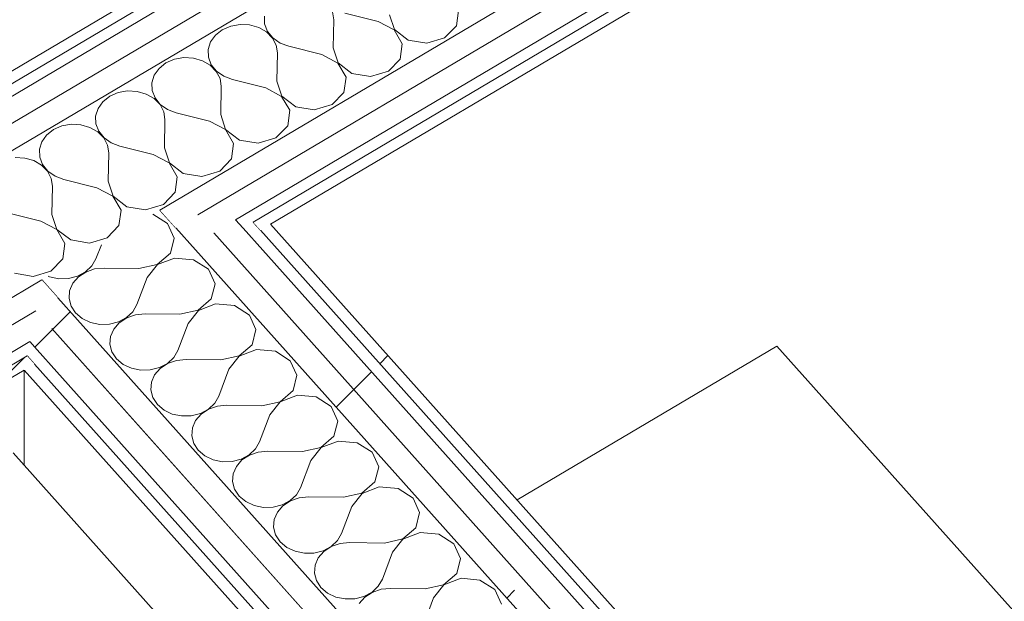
# Model space of a CAD drawing. Header units: millimetres. Extents: x -36631 to 27388, y -24993 to 6945.
# Tile 57 of 256: x -14821 to -14321, y -6486 to -6190. Entities that reach past the tile are written whole.
import ezdxf

# ---------------------------------------------------------------- set-up
doc = ezdxf.new("R2010")
doc.units = ezdxf.units.MM
doc.header["$MEASUREMENT"] = 0
doc.linetypes.add('Wipeout_Contour', pattern=[1000, 0, -1000])
for name, color, linetype in [('Nuevo_08_E_Envans secs', 7, 'Continuous'), ('Nuevo_09_EI_Mobiliari cuines', 7, 'Continuous'), ('Nuevo_09_EI_Mobiliari general', 7, 'Continuous')]:
    doc.layers.add(name, color=color, linetype=linetype)
for name, color, linetype, lineweight in [('Nuevo_08_E_Envans secs_Pluma_Nº__1', 7, 'Continuous', 5), ('Nuevo_08_E_Envans secs_Pluma_Nº__47', 7, 'Continuous', 20), ('Nuevo_09_EI_Mobiliari cuines_Pluma_Nº__24', 252, 'Continuous', 5), ('Nuevo_09_EI_Mobiliari general_Pluma_Nº__1', 7, 'Continuous', 5)]:
    doc.layers.add(name, color=color, linetype=linetype, lineweight=lineweight)
for name, color, linetype, lineweight, true_color in [('Nuevo_08_E_Envans secs_Pluma_Nº__102', 7, 'Continuous', 5, 0xcccccc), ('Nuevo_08_E_Envans secs_Pluma_Nº__171', 171, 'Continuous', 13, 0xaaaaff), ('Nuevo_08_E_Envans secs_Pluma_Nº__177', 7, 'Continuous', 15, 0xf7e046)]:
    doc.layers.add(name, color=color, linetype=linetype, lineweight=lineweight, true_color=true_color)
pattern_1 = [(45, (0, 0), (-183.8478, 183.8478), [195, -65]), (45, (7e-14, 183.85), (-183.8478, 183.8478), [195, -65])]

# ---------------------------------------------------------------- blocks, each defined once
blk = doc.blocks.new('Elem Sección_216_1')
at = {"layer": 'Nuevo_09_EI_Mobiliari cuines_Pluma_Nº__24', "color": 252, "linetype": 'Continuous', "lineweight": 5}
blk.add_line((-14824.85, -6410.53), (-14388.56, -6898.73), dxfattribs=at)
blk = doc.blocks.new('*X247')
at = {"layer": 'Nuevo_08_E_Envans secs_Pluma_Nº__102', "color": 254, "linetype": 'Continuous', "lineweight": 5, "true_color": 0xcccccc}
for p, q in [((-14746.26, -6293.87), (-14753.7, -6289.11)), ((-14742.92, -6301.25), (-14746.26, -6293.87)), ((-14779.94, -6304.65), (-14782.67, -6311.87)), ((-14744.86, -6308.96), (-14742.92, -6301.25)), ((-14751.48, -6314.69), (-14744.86, -6308.96)), ((-14784.73, -6315.47), (-14782.67, -6311.87)), ((-14760.82, -6316.73), (-14751.48, -6314.69)), ((-14751.4, -6314.78), (-14756.66, -6321.39)), ((-14742.66, -6311.42), (-14751.4, -6314.78)), ((-14733.06, -6312.29), (-14742.66, -6311.42)), ((-14725.45, -6317.15), (-14733.06, -6312.29)), ((-14792.01, -6320.65), (-14787.93, -6318.47)), ((-14787.84, -6318.56), (-14791.64, -6321.05)), ((-14787.93, -6318.47), (-14784.73, -6315.47)), ((-14783.35, -6317.01), (-14787.84, -6318.56)), ((-14778.5, -6316.52), (-14783.35, -6317.01)), ((-14760.82, -6316.73), (-14778.5, -6316.52)), ((-14722.12, -6324.53), (-14725.45, -6317.15)), ((-14806.94, -6320.64), (-14806.27, -6320.96)), ((-14806.27, -6320.96), (-14801.54, -6321.94)), ((-14801.54, -6321.94), (-14796.66, -6321.84)), ((-14796.66, -6321.84), (-14792.01, -6320.65)), ((-14794.47, -6324.29), (-14796.09, -6328.04)), ((-14791.64, -6321.05), (-14794.47, -6324.29)), ((-14756.66, -6321.39), (-14761.86, -6335.15)), ((-14724.05, -6332.24), (-14722.12, -6324.53)), ((-14796.09, -6328.04), (-14796.4, -6332)), ((-14796.4, -6332), (-14795.37, -6335.89)), ((-14763.92, -6338.75), (-14761.86, -6335.15)), ((-14730.68, -6337.97), (-14724.05, -6332.24)), ((-14721.86, -6334.7), (-14730.59, -6338.07)), ((-14712.25, -6335.58), (-14721.86, -6334.7)), ((-14795.37, -6335.89), (-14793.07, -6339.39)), ((-14793.07, -6339.39), (-14789.68, -6342.25)), ((-14767.12, -6341.75), (-14763.92, -6338.75)), ((-14757.7, -6339.81), (-14762.54, -6340.3)), ((-14740.01, -6340.01), (-14757.7, -6339.81)), ((-14740.01, -6340.01), (-14730.68, -6337.97)), ((-14730.59, -6338.07), (-14735.85, -6344.67)), ((-14704.64, -6340.43), (-14712.25, -6335.58)), ((-14789.68, -6342.25), (-14785.46, -6344.24)), ((-14785.46, -6344.24), (-14780.73, -6345.23)), ((-14780.73, -6345.23), (-14775.86, -6345.12)), ((-14775.86, -6345.12), (-14771.2, -6343.93)), ((-14770.84, -6344.34), (-14773.66, -6347.58)), ((-14771.2, -6343.93), (-14767.12, -6341.75)), ((-14767.03, -6341.85), (-14770.84, -6344.34)), ((-14762.54, -6340.3), (-14767.03, -6341.85)), ((-14735.85, -6344.67), (-14741.05, -6358.43)), ((-14701.31, -6347.82), (-14704.64, -6340.43)), ((-14773.66, -6347.58), (-14775.29, -6351.32)), ((-14703.24, -6355.53), (-14701.31, -6347.82)), ((-14775.29, -6351.32), (-14775.59, -6355.29)), ((-14775.59, -6355.29), (-14774.56, -6359.17)), ((-14774.56, -6359.17), (-14772.26, -6362.67)), ((-14743.12, -6362.03), (-14741.05, -6358.43)), ((-14709.87, -6361.26), (-14703.24, -6355.53)), ((-14701.05, -6357.98), (-14709.79, -6361.35)), ((-14691.44, -6358.86), (-14701.05, -6357.98)), ((-14683.84, -6363.71), (-14691.44, -6358.86)), ((-14772.26, -6362.67), (-14768.87, -6365.53)), ((-14750.39, -6367.21), (-14746.31, -6365.03)), ((-14746.23, -6365.13), (-14750.03, -6367.62)), ((-14746.31, -6365.03), (-14743.12, -6362.03)), ((-14741.73, -6363.58), (-14746.23, -6365.13)), ((-14736.89, -6363.09), (-14741.73, -6363.58)), ((-14719.21, -6363.3), (-14736.89, -6363.09)), ((-14719.21, -6363.3), (-14709.87, -6361.26)), ((-14709.79, -6361.35), (-14715.04, -6367.95)), ((-14680.5, -6371.1), (-14683.84, -6363.71)), ((-14768.87, -6365.53), (-14764.66, -6367.53)), ((-14764.66, -6367.53), (-14759.93, -6368.51)), ((-14759.93, -6368.51), (-14755.05, -6368.4)), ((-14755.05, -6368.4), (-14750.39, -6367.21)), ((-14750.03, -6367.62), (-14752.85, -6370.86)), ((-14715.04, -6367.95), (-14720.25, -6381.71)), ((-14754.48, -6374.61), (-14754.79, -6378.57)), ((-14752.85, -6370.86), (-14754.48, -6374.61)), ((-14682.44, -6378.81), (-14680.5, -6371.1)), ((-14754.79, -6378.57), (-14753.75, -6382.45)), ((-14689.06, -6384.54), (-14682.44, -6378.81)), ((-14753.75, -6382.45), (-14751.45, -6385.95)), ((-14722.31, -6385.31), (-14720.25, -6381.71)), ((-14698.4, -6386.58), (-14689.06, -6384.54)), ((-14688.98, -6384.63), (-14694.24, -6391.24)), ((-14680.24, -6381.27), (-14688.98, -6384.63)), ((-14670.64, -6382.14), (-14680.24, -6381.27)), ((-14663.03, -6387), (-14670.64, -6382.14)), ((-14751.45, -6385.95), (-14748.07, -6388.81)), ((-14748.07, -6388.81), (-14743.85, -6390.81)), ((-14729.59, -6390.5), (-14725.5, -6388.32)), ((-14725.42, -6388.41), (-14729.22, -6390.9)), ((-14725.5, -6388.32), (-14722.31, -6385.31)), ((-14720.93, -6386.86), (-14725.42, -6388.41)), ((-14716.08, -6386.37), (-14720.93, -6386.86)), ((-14698.4, -6386.58), (-14716.08, -6386.37)), ((-14659.7, -6394.38), (-14663.03, -6387)), ((-14743.85, -6390.81), (-14739.12, -6391.79)), ((-14739.12, -6391.79), (-14734.24, -6391.68)), ((-14734.24, -6391.68), (-14729.59, -6390.5)), ((-14732.05, -6394.14), (-14733.67, -6397.89)), ((-14729.22, -6390.9), (-14732.05, -6394.14)), ((-14694.24, -6391.24), (-14699.44, -6405)), ((-14661.63, -6402.09), (-14659.7, -6394.38)), ((-14733.67, -6397.89), (-14733.98, -6401.85)), ((-14733.98, -6401.85), (-14732.95, -6405.73)), ((-14701.5, -6408.6), (-14699.44, -6405)), ((-14668.26, -6407.82), (-14661.63, -6402.09)), ((-14659.43, -6404.55), (-14668.17, -6407.92)), ((-14649.83, -6405.42), (-14659.43, -6404.55)), ((-14732.95, -6405.73), (-14730.65, -6409.24)), ((-14730.65, -6409.24), (-14727.26, -6412.1)), ((-14704.7, -6411.6), (-14701.5, -6408.6)), ((-14700.12, -6410.15), (-14704.61, -6411.69)), ((-14695.28, -6409.65), (-14700.12, -6410.15)), ((-14677.59, -6409.86), (-14695.28, -6409.65)), ((-14677.59, -6409.86), (-14668.26, -6407.82)), ((-14668.17, -6407.92), (-14673.43, -6414.52)), ((-14642.22, -6410.28), (-14649.83, -6405.42)), ((-14638.89, -6417.66), (-14642.22, -6410.28)), ((-14727.26, -6412.1), (-14723.04, -6414.09)), ((-14723.04, -6414.09), (-14718.31, -6415.07)), ((-14718.31, -6415.07), (-14713.44, -6414.97)), ((-14713.44, -6414.97), (-14708.78, -6413.78)), ((-14708.42, -6414.18), (-14711.24, -6417.43)), ((-14708.78, -6413.78), (-14704.7, -6411.6)), ((-14704.61, -6411.69), (-14708.42, -6414.18)), ((-14673.43, -6414.52), (-14678.63, -6428.28)), ((-14711.24, -6417.43), (-14712.87, -6421.17)), ((-14640.82, -6425.37), (-14638.89, -6417.66)), ((-14712.87, -6421.17), (-14713.17, -6425.13)), ((-14713.17, -6425.13), (-14712.14, -6429.02)), ((-14712.14, -6429.02), (-14709.84, -6432.52)), ((-14680.7, -6431.88), (-14678.63, -6428.28)), ((-14647.45, -6431.1), (-14640.82, -6425.37)), ((-14638.63, -6427.83), (-14647.37, -6431.2)), ((-14629.02, -6428.71), (-14638.63, -6427.83)), ((-14621.42, -6433.56), (-14629.02, -6428.71)), ((-14709.84, -6432.52), (-14706.45, -6435.38)), ((-14687.97, -6437.06), (-14683.89, -6434.88)), ((-14683.81, -6434.98), (-14687.61, -6437.47)), ((-14683.89, -6434.88), (-14680.7, -6431.88)), ((-14679.31, -6433.43), (-14683.81, -6434.98)), ((-14674.47, -6432.94), (-14679.31, -6433.43)), ((-14656.79, -6433.15), (-14674.47, -6432.94)), ((-14656.79, -6433.15), (-14647.45, -6431.1)), ((-14647.37, -6431.2), (-14652.62, -6437.8)), ((-14618.08, -6440.95), (-14621.42, -6433.56)), ((-14706.45, -6435.38), (-14702.24, -6437.38)), ((-14702.24, -6437.38), (-14697.51, -6438.36)), ((-14697.51, -6438.36), (-14692.63, -6438.25)), ((-14692.63, -6438.25), (-14687.97, -6437.06)), ((-14687.61, -6437.47), (-14690.43, -6440.71)), ((-14652.62, -6437.8), (-14657.83, -6451.56)), ((-14692.06, -6444.45), (-14692.37, -6448.42)), ((-14690.43, -6440.71), (-14692.06, -6444.45)), ((-14620.02, -6448.66), (-14618.08, -6440.95)), ((-14692.37, -6448.42), (-14691.33, -6452.3)), ((-14626.64, -6454.39), (-14620.02, -6448.66)), ((-14691.33, -6452.3), (-14689.03, -6455.8)), ((-14663.08, -6458.17), (-14659.89, -6455.16)), ((-14659.89, -6455.16), (-14657.83, -6451.56)), ((-14635.98, -6456.43), (-14626.64, -6454.39)), ((-14626.56, -6454.48), (-14631.82, -6461.08)), ((-14617.82, -6451.11), (-14626.56, -6454.48)), ((-14608.22, -6451.99), (-14617.82, -6451.11)), ((-14600.61, -6456.84), (-14608.22, -6451.99)), ((-14689.03, -6455.8), (-14685.65, -6458.66)), ((-14685.65, -6458.66), (-14681.43, -6460.66)), ((-14671.82, -6461.53), (-14667.17, -6460.34)), ((-14667.17, -6460.34), (-14663.08, -6458.17)), ((-14663, -6458.26), (-14666.8, -6460.75)), ((-14658.51, -6456.71), (-14663, -6458.26)), ((-14653.66, -6456.22), (-14658.51, -6456.71)), ((-14635.98, -6456.43), (-14653.66, -6456.22)), ((-14597.28, -6464.23), (-14600.61, -6456.84)), ((-14681.43, -6460.66), (-14676.7, -6461.64)), ((-14676.7, -6461.64), (-14671.82, -6461.53)), ((-14669.63, -6463.99), (-14671.25, -6467.74)), ((-14666.8, -6460.75), (-14669.63, -6463.99)), ((-14631.82, -6461.08), (-14637.02, -6474.85)), ((-14599.21, -6471.94), (-14597.28, -6464.23)), ((-14671.25, -6467.74), (-14671.56, -6471.7)), ((-14671.56, -6471.7), (-14670.53, -6475.58)), ((-14639.08, -6478.45), (-14637.02, -6474.85)), ((-14605.84, -6477.67), (-14599.21, -6471.94)), ((-14597.01, -6474.4), (-14605.75, -6477.76)), ((-14587.41, -6475.27), (-14597.01, -6474.4)), ((-14579.8, -6480.13), (-14587.41, -6475.27)), ((-14670.53, -6475.58), (-14668.23, -6479.09)), ((-14668.23, -6479.09), (-14664.84, -6481.94)), ((-14642.28, -6481.45), (-14639.08, -6478.45)), ((-14637.7, -6479.99), (-14642.19, -6481.54)), ((-14632.86, -6479.5), (-14637.7, -6479.99)), ((-14615.17, -6479.71), (-14632.86, -6479.5)), ((-14615.17, -6479.71), (-14605.84, -6477.67)), ((-14605.75, -6477.76), (-14611.01, -6484.37)), ((-14576.47, -6487.51), (-14579.8, -6480.13)), ((-14664.84, -6481.94), (-14660.62, -6483.94)), ((-14660.62, -6483.94), (-14655.89, -6484.92)), ((-14655.89, -6484.92), (-14651.02, -6484.82)), ((-14651.02, -6484.82), (-14646.36, -6483.63)), ((-14646, -6484.03), (-14648.82, -6487.27)), ((-14646.36, -6483.63), (-14642.28, -6481.45)), ((-14642.19, -6481.54), (-14646, -6484.03)), ((-14611.01, -6484.37), (-14616.21, -6498.13))]:
    blk.add_line(p, q, dxfattribs=at)
blk = doc.blocks.new('Elem Sección_217_1')
at = {"layer": 'Nuevo_08_E_Envans secs', "lineweight": 0}
blk.add_blockref('*X247', (0, 0), dxfattribs=at)
at = {"color": 254, "linetype": 'Wipeout_Contour', "lineweight": 0, "ltscale": 63275.094471}
blk.add_wipeout([(-14814, -6365.41), (-14819.15, -6368.46), (-13140.15, -8247.26), (-13135, -8244.21)], dxfattribs=at).dxf.layer = 'Nuevo_08_E_Envans secs'
at = {"layer": 'Nuevo_08_E_Envans secs_Pluma_Nº__171', "linetype": 'Continuous', "lineweight": 13, "true_color": 0xaaaaff}
h = blk.add_hatch(dxfattribs=at)
h.set_pattern_fill('Panellat_HPL_0001', color=161, style=0, pattern_type=2)
h.set_pattern_definition(pattern_1)
h.paths.add_polyline_path([(-14814, -6365.41), (-14819.15, -6368.46), (-13140.15, -8247.26), (-13135, -8244.21)])
at = {"layer": 'Nuevo_08_E_Envans secs_Pluma_Nº__47', "color": 7, "linetype": 'Continuous', "lineweight": 20}
blk.add_line((-14819.15, -6368.46), (-14819.15, -6416.91), dxfattribs=at)
at = {"color": 254, "linetype": 'Wipeout_Contour', "lineweight": 0, "ltscale": 62781.755918}
blk.add_wipeout([(-14711.64, -6291.97), (-14722.79, -6298.58), (-13024.45, -8199.04), (-13013.29, -8192.43)], dxfattribs=at).dxf.layer = 'Nuevo_08_E_Envans secs'
at = {"layer": 'Nuevo_08_E_Envans secs_Pluma_Nº__177', "linetype": 'Continuous', "lineweight": 15, "true_color": 0xf7e046}
h = blk.add_hatch(dxfattribs=at)
h.set_pattern_fill('Panellat_HPL_0001', color=53, style=0, pattern_type=2)
h.set_pattern_definition(pattern_1)
h.paths.add_polyline_path([(-14711.64, -6291.97), (-14722.79, -6298.58), (-13024.45, -8199.04), (-13013.29, -8192.43)])
at = {"color": 254, "linetype": 'Wipeout_Contour', "lineweight": 0, "ltscale": 78854.051443}
blk.add_wipeout([(-14730.91, -6289.5), (-14742.06, -6296.11), (-13035.6, -8205.64), (-13024.45, -8199.04), (-14722.79, -6298.58)], dxfattribs=at).dxf.layer = 'Nuevo_08_E_Envans secs'
at = {"layer": 'Nuevo_08_E_Envans secs_Pluma_Nº__177', "linetype": 'Continuous', "lineweight": 15, "true_color": 0xf7e046}
h = blk.add_hatch(dxfattribs=at)
h.set_pattern_fill('Panellat_HPL_0001', color=53, style=0, pattern_type=2)
h.set_pattern_definition(pattern_1)
h.paths.add_polyline_path([(-14730.91, -6289.5), (-14742.06, -6296.11), (-13035.6, -8205.64), (-13024.45, -8199.04), (-14722.79, -6298.58)])
at = {"color": 254, "linetype": 'Wipeout_Contour', "lineweight": 0, "ltscale": 79278.660773}
blk.add_wipeout([(-14802.14, -6331.69), (-14813.3, -6338.29), (-14805.18, -6347.37), (-13106.84, -8247.83), (-13095.68, -8241.22)], dxfattribs=at).dxf.layer = 'Nuevo_08_E_Envans secs'
at = {"layer": 'Nuevo_08_E_Envans secs_Pluma_Nº__177', "linetype": 'Continuous', "lineweight": 15, "true_color": 0xf7e046}
h = blk.add_hatch(dxfattribs=at)
h.set_pattern_fill('Panellat_HPL_0001', color=53, style=0, pattern_type=2)
h.set_pattern_definition(pattern_1)
h.paths.add_polyline_path([(-14802.14, -6331.69), (-14813.3, -6338.29), (-14805.18, -6347.37), (-13106.84, -8247.83), (-13095.68, -8241.22)])
at = {"color": 254, "linetype": 'Wipeout_Contour', "lineweight": 0, "ltscale": 63214.716288}
blk.add_wipeout([(-14816.34, -6353.98), (-13117.99, -8254.43), (-13106.84, -8247.83), (-14805.18, -6347.37)], dxfattribs=at).dxf.layer = 'Nuevo_08_E_Envans secs'
at = {"layer": 'Nuevo_08_E_Envans secs_Pluma_Nº__177', "linetype": 'Continuous', "lineweight": 15, "true_color": 0xf7e046}
h = blk.add_hatch(dxfattribs=at)
h.set_pattern_fill('Panellat_HPL_0001', color=53, style=0, pattern_type=2)
h.set_pattern_definition(pattern_1)
h.paths.add_polyline_path([(-14816.34, -6353.98), (-13117.99, -8254.43), (-13106.84, -8247.83), (-14805.18, -6347.37)])
at = {"color": 254, "linetype": 'Wipeout_Contour', "lineweight": 0, "ltscale": 62718.966181}
blk.add_wipeout([(-14699, -6297.31), (-13020, -8176.11), (-13014.85, -8173.06), (-14693.85, -6294.26)], dxfattribs=at).dxf.layer = 'Nuevo_08_E_Envans secs'
at = {"layer": 'Nuevo_08_E_Envans secs_Pluma_Nº__171', "linetype": 'Continuous', "lineweight": 13, "true_color": 0xaaaaff}
h = blk.add_hatch(dxfattribs=at)
h.set_pattern_fill('Panellat_HPL_0001', color=161, style=0, pattern_type=2)
h.set_pattern_definition(pattern_1)
h.paths.add_polyline_path([(-14699, -6297.31), (-13020, -8176.11), (-13014.85, -8173.06), (-14693.85, -6294.26)])
at = {"layer": 'Nuevo_08_E_Envans secs_Pluma_Nº__1', "color": 7, "linetype": 'Continuous', "lineweight": 5}
for p, q in [((-14693.85, -6294.26), (-13018.6, -8168.87)), ((-14722.79, -6298.58), (-13024.45, -8199.04)), ((-14805.18, -6347.37), (-13106.84, -8247.83)), ((-14819.15, -6368.46), (-13143.9, -8243.07))]:
    blk.add_line(p, q, dxfattribs=at)
at = {"layer": 'Nuevo_08_E_Envans secs_Pluma_Nº__1', "color": 7, "linetype": 'Continuous', "lineweight": 5, "flags": 128}
for points in [[(-14750.18, -6287.03), (-14742.06, -6296.11), (-13035.6, -8205.64)], [(-14711.64, -6291.97), (-14707.89, -6296.17), (-13021.4, -8183.35)], [(-14702.74, -6293.12), (-14699, -6297.31), (-13020, -8176.11)], [(-14810.25, -6322.61), (-14802.14, -6331.69), (-13095.68, -8241.22)], [(-14816.34, -6353.98), (-14812.59, -6358.17), (-13126.11, -8245.35)], [(-14817.74, -6361.22), (-14814, -6365.41), (-13135, -8244.21)]]:
    blk.add_lwpolyline(points, dxfattribs=at)
blk = doc.blocks.new('*X438')
at = {"layer": 'Nuevo_08_E_Envans secs_Pluma_Nº__102', "color": 254, "linetype": 'Continuous', "lineweight": 5, "true_color": 0xcccccc}
for p, q in [((-14697.03, -6188.35), (-14696.9, -6192.33)), ((-14661.76, -6190.16), (-14662.37, -6186.22)), ((-14639.14, -6191.01), (-14656.04, -6186.77)), ((-14633.42, -6187.62), (-14630.91, -6195.22)), ((-14599.36, -6193.28), (-14598.29, -6185.46)), ((-14714.16, -6193.38), (-14718.46, -6195.25)), ((-14709.39, -6192.54), (-14714.16, -6193.38)), ((-14704.52, -6192.79), (-14709.39, -6192.54)), ((-14699.92, -6194.11), (-14704.52, -6192.79)), ((-14695.93, -6196.41), (-14699.92, -6194.11)), ((-14696.9, -6192.33), (-14695.44, -6196.12)), ((-14662.02, -6204.56), (-14661.76, -6190.16)), ((-14631.03, -6195.28), (-14639.14, -6191.01)), ((-14605.33, -6199.47), (-14599.36, -6193.28)), ((-14721.97, -6198.01), (-14724.43, -6201.45)), ((-14718.46, -6195.25), (-14721.97, -6198.01)), ((-14692.88, -6199.51), (-14695.93, -6196.41)), ((-14695.44, -6196.12), (-14692.76, -6199.44)), ((-14690.97, -6203.16), (-14692.88, -6199.51)), ((-14692.76, -6199.44), (-14689.07, -6202.04)), ((-14626.89, -6202.4), (-14631.03, -6195.28)), ((-14630.91, -6195.22), (-14623.87, -6200.61)), ((-14614.4, -6202.18), (-14605.33, -6199.47)), ((-14724.43, -6201.45), (-14725.63, -6205.3)), ((-14690.37, -6207.1), (-14690.97, -6203.16)), ((-14689.07, -6202.04), (-14684.65, -6203.72)), ((-14667.75, -6207.95), (-14684.65, -6203.72)), ((-14662.02, -6204.56), (-14659.52, -6212.16)), ((-14627.97, -6210.22), (-14626.89, -6202.4)), ((-14623.87, -6200.61), (-14614.4, -6202.18)), ((-14737.99, -6209.48), (-14742.76, -6210.32)), ((-14733.12, -6209.73), (-14737.99, -6209.48)), ((-14728.52, -6211.05), (-14733.12, -6209.73)), ((-14725.63, -6205.3), (-14725.5, -6209.27)), ((-14725.5, -6209.27), (-14724.04, -6213.06)), ((-14690.63, -6221.5), (-14690.37, -6207.1)), ((-14659.63, -6212.23), (-14667.75, -6207.95)), ((-14750.58, -6214.95), (-14753.03, -6218.39)), ((-14747.07, -6212.2), (-14750.58, -6214.95)), ((-14742.76, -6210.32), (-14747.07, -6212.2)), ((-14724.54, -6213.35), (-14728.52, -6211.05)), ((-14721.48, -6216.45), (-14724.54, -6213.35)), ((-14724.04, -6213.06), (-14721.37, -6216.38)), ((-14655.5, -6219.34), (-14659.63, -6212.23)), ((-14659.52, -6212.16), (-14652.48, -6217.55)), ((-14633.94, -6216.41), (-14627.97, -6210.22)), ((-14753.03, -6218.39), (-14754.24, -6222.24)), ((-14719.58, -6220.1), (-14721.48, -6216.45)), ((-14721.37, -6216.38), (-14717.68, -6218.98)), ((-14717.68, -6218.98), (-14713.26, -6220.66)), ((-14656.58, -6227.16), (-14655.5, -6219.34)), ((-14652.48, -6217.55), (-14643.01, -6219.12)), ((-14643.01, -6219.12), (-14633.94, -6216.41)), ((-14754.24, -6222.24), (-14754.11, -6226.21)), ((-14718.98, -6224.05), (-14719.58, -6220.1)), ((-14719.24, -6238.44), (-14718.98, -6224.05)), ((-14696.35, -6224.89), (-14713.26, -6220.66)), ((-14688.24, -6229.17), (-14696.35, -6224.89)), ((-14690.63, -6221.5), (-14688.13, -6229.1)), ((-14775.67, -6229.14), (-14779.19, -6231.9)), ((-14771.37, -6227.27), (-14775.67, -6229.14)), ((-14766.6, -6226.42), (-14771.37, -6227.27)), ((-14761.73, -6226.67), (-14766.6, -6226.42)), ((-14757.13, -6228), (-14761.73, -6226.67)), ((-14753.15, -6230.29), (-14757.13, -6228)), ((-14754.11, -6226.21), (-14752.65, -6230)), ((-14752.65, -6230), (-14749.98, -6233.32)), ((-14684.11, -6236.28), (-14688.24, -6229.17)), ((-14688.13, -6229.1), (-14681.09, -6234.49)), ((-14662.54, -6233.35), (-14656.58, -6227.16)), ((-14779.19, -6231.9), (-14781.64, -6235.33)), ((-14750.09, -6233.39), (-14753.15, -6230.29)), ((-14748.19, -6237.05), (-14750.09, -6233.39)), ((-14749.98, -6233.32), (-14746.29, -6235.92)), ((-14681.09, -6234.49), (-14671.62, -6236.06)), ((-14671.62, -6236.06), (-14662.54, -6233.35)), ((-14781.64, -6235.33), (-14782.85, -6239.18)), ((-14782.85, -6239.18), (-14782.72, -6243.15)), ((-14747.59, -6240.99), (-14748.19, -6237.05)), ((-14746.29, -6235.92), (-14741.86, -6237.6)), ((-14724.96, -6241.83), (-14741.86, -6237.6)), ((-14719.24, -6238.44), (-14716.73, -6246.04)), ((-14685.18, -6244.1), (-14684.11, -6236.28)), ((-14799.98, -6244.21), (-14804.28, -6246.08)), ((-14795.21, -6243.36), (-14799.98, -6244.21)), ((-14790.34, -6243.61), (-14795.21, -6243.36)), ((-14785.74, -6244.94), (-14790.34, -6243.61)), ((-14781.76, -6247.23), (-14785.74, -6244.94)), ((-14782.72, -6243.15), (-14781.26, -6246.94)), ((-14747.85, -6255.38), (-14747.59, -6240.99)), ((-14716.85, -6246.11), (-14724.96, -6241.83)), ((-14691.15, -6250.29), (-14685.18, -6244.1)), ((-14807.79, -6248.84), (-14810.25, -6252.27)), ((-14804.28, -6246.08), (-14807.79, -6248.84)), ((-14778.7, -6250.33), (-14781.76, -6247.23)), ((-14781.26, -6246.94), (-14778.58, -6250.26)), ((-14712.71, -6253.22), (-14716.85, -6246.11)), ((-14716.73, -6246.04), (-14709.69, -6251.43)), ((-14810.25, -6252.27), (-14811.46, -6256.12)), ((-14776.8, -6253.99), (-14778.7, -6250.33)), ((-14778.58, -6250.26), (-14774.89, -6252.86)), ((-14776.19, -6257.93), (-14776.8, -6253.99)), ((-14774.89, -6252.86), (-14770.47, -6254.54)), ((-14753.57, -6258.77), (-14770.47, -6254.54)), ((-14713.79, -6261.04), (-14712.71, -6253.22)), ((-14709.69, -6251.43), (-14700.22, -6253.01)), ((-14700.22, -6253.01), (-14691.15, -6250.29)), ((-14811.46, -6256.12), (-14811.32, -6260.09)), ((-14776.45, -6272.32), (-14776.19, -6257.93)), ((-14745.46, -6263.05), (-14753.57, -6258.77)), ((-14747.85, -6255.38), (-14745.34, -6262.98)), ((-14818.95, -6260.56), (-14823.82, -6260.31)), ((-14814.34, -6261.88), (-14818.95, -6260.56)), ((-14810.36, -6264.18), (-14814.34, -6261.88)), ((-14811.32, -6260.09), (-14809.87, -6263.88)), ((-14807.31, -6267.27), (-14810.36, -6264.18)), ((-14809.87, -6263.88), (-14807.19, -6267.2)), ((-14741.32, -6270.16), (-14745.46, -6263.05)), ((-14745.34, -6262.98), (-14738.3, -6268.37)), ((-14719.76, -6267.23), (-14713.79, -6261.04)), ((-14805.4, -6270.93), (-14807.31, -6267.27)), ((-14807.19, -6267.2), (-14803.5, -6269.8)), ((-14803.5, -6269.8), (-14799.08, -6271.48)), ((-14738.3, -6268.37), (-14728.83, -6269.95)), ((-14728.83, -6269.95), (-14719.76, -6267.23)), ((-14804.8, -6274.87), (-14805.4, -6270.93)), ((-14805.06, -6289.27), (-14804.8, -6274.87)), ((-14782.17, -6275.71), (-14799.08, -6271.48)), ((-14776.45, -6272.32), (-14773.95, -6279.92)), ((-14742.4, -6277.98), (-14741.32, -6270.16)), ((-14774.06, -6279.99), (-14782.17, -6275.71)), ((-14769.93, -6287.1), (-14774.06, -6279.99)), ((-14773.95, -6279.92), (-14766.91, -6285.31)), ((-14748.36, -6284.17), (-14742.4, -6277.98)), ((-14757.44, -6286.89), (-14748.36, -6284.17)), ((-14810.78, -6292.65), (-14827.69, -6288.42)), ((-14805.06, -6289.27), (-14802.56, -6296.86)), ((-14771.01, -6294.92), (-14769.93, -6287.1)), ((-14766.91, -6285.31), (-14757.44, -6286.89)), ((-14802.67, -6296.93), (-14810.78, -6292.65)), ((-14776.97, -6301.12), (-14771.01, -6294.92)), ((-14798.54, -6304.04), (-14802.67, -6296.93)), ((-14802.56, -6296.86), (-14795.52, -6302.26)), ((-14799.61, -6311.86), (-14798.54, -6304.04)), ((-14795.52, -6302.26), (-14786.05, -6303.83)), ((-14786.05, -6303.83), (-14776.97, -6301.12)), ((-14805.58, -6318.06), (-14799.61, -6311.86)), ((-14824.12, -6319.2), (-14814.65, -6320.77)), ((-14814.65, -6320.77), (-14805.58, -6318.06))]:
    blk.add_line(p, q, dxfattribs=at)
blk = doc.blocks.new('Elem Sección_335_1')
at = {"layer": 'Nuevo_08_E_Envans secs', "lineweight": 0}
blk.add_blockref('*X438', (0, 0), dxfattribs=at)
at = {"color": 254, "linetype": 'Wipeout_Contour', "lineweight": 0, "ltscale": 62373.514467}
blk.add_wipeout([(-14010.54, -5883.19), (-14702.74, -6293.12), (-14699, -6297.31), (-14006.8, -5887.39)], dxfattribs=at).dxf.layer = 'Nuevo_08_E_Envans secs'
at = {"color": 254, "linetype": 'Wipeout_Contour', "lineweight": 0, "ltscale": 66080.774174}
blk.add_wipeout([(-14817.74, -6361.22), (-15503.99, -6767.62), (-15500.25, -6771.81), (-14814, -6365.41)], dxfattribs=at).dxf.layer = 'Nuevo_08_E_Envans secs'
at = {"layer": 'Nuevo_08_E_Envans secs_Pluma_Nº__171', "linetype": 'Continuous', "lineweight": 13, "true_color": 0xaaaaff}
h = blk.add_hatch(dxfattribs=at)
h.set_pattern_fill('Panellat_HPL_0001', color=161, style=0, pattern_type=2)
h.set_pattern_definition(pattern_1)
h.paths.add_polyline_path([(-14010.54, -5883.19), (-14702.74, -6293.12), (-14699, -6297.31), (-14006.8, -5887.39)])
h = blk.add_hatch(dxfattribs=at)
h.set_pattern_fill('Panellat_HPL_0001', color=161, style=0, pattern_type=2)
h.set_pattern_definition(pattern_1)
h.paths.add_polyline_path([(-14817.74, -6361.22), (-15503.99, -6767.62), (-15500.25, -6771.81), (-14814, -6365.41)])
at = {"color": 254, "linetype": 'Wipeout_Contour', "lineweight": 0, "ltscale": 78488.465221}
blk.add_wipeout([(-14750.18, -6287.03), (-14742.06, -6296.11), (-14730.91, -6289.5), (-14022.4, -5869.92), (-14030.52, -5860.84)], dxfattribs=at).dxf.layer = 'Nuevo_08_E_Envans secs'
at = {"color": 254, "linetype": 'Wipeout_Contour', "lineweight": 0, "ltscale": 66061.519668}
blk.add_wipeout([(-14813.3, -6338.29), (-15515.85, -6754.35), (-15507.74, -6763.43), (-14805.18, -6347.37)], dxfattribs=at).dxf.layer = 'Nuevo_08_E_Envans secs'
at = {"layer": 'Nuevo_08_E_Envans secs_Pluma_Nº__177', "linetype": 'Continuous', "lineweight": 15, "true_color": 0xf7e046}
h = blk.add_hatch(dxfattribs=at)
h.set_pattern_fill('Panellat_HPL_0001', color=53, style=0, pattern_type=2)
h.set_pattern_definition(pattern_1)
h.paths.add_polyline_path([(-14750.18, -6287.03), (-14742.06, -6296.11), (-14730.91, -6289.5), (-14022.4, -5869.92), (-14030.52, -5860.84)])
h = blk.add_hatch(dxfattribs=at)
h.set_pattern_fill('Panellat_HPL_0001', color=53, style=0, pattern_type=2)
h.set_pattern_definition(pattern_1)
h.paths.add_polyline_path([(-14813.3, -6338.29), (-15515.85, -6754.35), (-15507.74, -6763.43), (-14805.18, -6347.37)])
at = {"color": 254, "linetype": 'Wipeout_Contour', "lineweight": 0, "ltscale": 82163.826398}
blk.add_wipeout([(-15523.97, -6745.27), (-15515.85, -6754.35), (-14813.3, -6338.29), (-14802.14, -6331.69), (-14810.25, -6322.61)], dxfattribs=at).dxf.layer = 'Nuevo_08_E_Envans secs'
at = {"layer": 'Nuevo_08_E_Envans secs_Pluma_Nº__177', "linetype": 'Continuous', "lineweight": 15, "true_color": 0xf7e046}
h = blk.add_hatch(dxfattribs=at)
h.set_pattern_fill('Panellat_HPL_0001', color=53, style=0, pattern_type=2)
h.set_pattern_definition(pattern_1)
h.paths.add_polyline_path([(-15523.97, -6745.27), (-15515.85, -6754.35), (-14813.3, -6338.29), (-14802.14, -6331.69), (-14810.25, -6322.61)])
at = {"color": 254, "linetype": 'Wipeout_Contour', "lineweight": 0, "ltscale": 64355.525786}
blk.add_wipeout([(-14074.21, -5811.95), (-14082.33, -5802.87), (-15575.78, -6687.29), (-15567.66, -6696.37)], dxfattribs=at).dxf.layer = 'Nuevo_08_E_Envans secs'
at = {"layer": 'Nuevo_08_E_Envans secs_Pluma_Nº__177', "linetype": 'Continuous', "lineweight": 15, "true_color": 0xf7e046}
h = blk.add_hatch(dxfattribs=at)
h.set_pattern_fill('Panellat_HPL_0001', color=53, style=0, pattern_type=2)
h.set_pattern_definition(pattern_1)
h.paths.add_polyline_path([(-14074.21, -5811.95), (-14082.33, -5802.87), (-15575.78, -6687.29), (-15567.66, -6696.37)])
at = {"color": 254, "linetype": 'Wipeout_Contour', "lineweight": 0, "ltscale": 64371.360296}
blk.add_wipeout([(-14082.33, -5802.87), (-14090.44, -5793.79), (-15583.89, -6678.21), (-15575.78, -6687.29)], dxfattribs=at).dxf.layer = 'Nuevo_08_E_Envans secs'
at = {"layer": 'Nuevo_08_E_Envans secs_Pluma_Nº__177', "linetype": 'Continuous', "lineweight": 15, "true_color": 0xf7e046}
h = blk.add_hatch(dxfattribs=at)
h.set_pattern_fill('Panellat_HPL_0001', color=53, style=0, pattern_type=2)
h.set_pattern_definition(pattern_1)
h.paths.add_polyline_path([(-14082.33, -5802.87), (-14090.44, -5793.79), (-15583.89, -6678.21), (-15575.78, -6687.29)])
at = {"color": 254, "linetype": 'Wipeout_Contour', "lineweight": 0, "ltscale": 64390.280278}
blk.add_wipeout([(-14097.93, -5785.41), (-15591.38, -6669.83), (-15587.64, -6674.02), (-14094.19, -5789.6)], dxfattribs=at).dxf.layer = 'Nuevo_08_E_Envans secs'
at = {"layer": 'Nuevo_08_E_Envans secs_Pluma_Nº__171', "linetype": 'Continuous', "lineweight": 13, "true_color": 0xaaaaff}
h = blk.add_hatch(dxfattribs=at)
h.set_pattern_fill('Panellat_HPL_0001', color=161, style=0, pattern_type=2)
h.set_pattern_definition(pattern_1)
h.paths.add_polyline_path([(-14097.93, -5785.41), (-15591.38, -6669.83), (-15587.64, -6674.02), (-14094.19, -5789.6)])
at = {"layer": 'Nuevo_08_E_Envans secs_Pluma_Nº__1', "color": 7, "linetype": 'Continuous', "lineweight": 5}
for p, q in [((-14810.25, -6322.61), (-15523.97, -6745.27)), ((-14813.3, -6338.29), (-15515.85, -6754.35)), ((-14816.34, -6353.98), (-15507.74, -6763.43)), ((-14817.74, -6361.22), (-15503.99, -6767.62)), ((-14819.15, -6368.46), (-15500.25, -6771.81))]:
    blk.add_line(p, q, dxfattribs=at)
at = {"color": 254, "linetype": 'Wipeout_Contour', "lineweight": 0, "ltscale": 62429.837019}
blk.add_wipeout([(-14022.4, -5869.92), (-14730.91, -6289.5), (-14722.79, -6298.58), (-14014.29, -5879)], dxfattribs=at).dxf.layer = 'Nuevo_08_E_Envans secs'
at = {"layer": 'Nuevo_08_E_Envans secs_Pluma_Nº__177', "linetype": 'Continuous', "lineweight": 15, "true_color": 0xf7e046}
h = blk.add_hatch(dxfattribs=at)
h.set_pattern_fill('Panellat_HPL_0001', color=53, style=0, pattern_type=2)
h.set_pattern_definition(pattern_1)
h.paths.add_polyline_path([(-14022.4, -5869.92), (-14730.91, -6289.5), (-14722.79, -6298.58), (-14014.29, -5879)])
at = {"layer": 'Nuevo_08_E_Envans secs_Pluma_Nº__1', "color": 7, "linetype": 'Continuous', "lineweight": 5}
for p, q in [((-14097.93, -5785.41), (-15591.38, -6669.83)), ((-14094.19, -5789.6), (-15587.64, -6674.02)), ((-14090.44, -5793.79), (-15583.89, -6678.21)), ((-14082.33, -5802.87), (-15575.78, -6687.29)), ((-14074.21, -5811.95), (-15567.66, -6696.37)), ((-14030.52, -5860.84), (-14750.18, -6287.03)), ((-14022.4, -5869.92), (-14730.91, -6289.5)), ((-14014.29, -5879), (-14711.64, -6291.97)), ((-14010.54, -5883.19), (-14702.74, -6293.12)), ((-14006.8, -5887.39), (-14693.85, -6294.26))]:
    blk.add_line(p, q, dxfattribs=at)
blk = doc.blocks.new('Elem Sección_340_1')
at = {"layer": 'Nuevo_09_EI_Mobiliari general_Pluma_Nº__1', "color": 7, "linetype": 'Continuous', "lineweight": 5}
for p, q in [((-14436.38, -6356.26), (-14568.51, -6434.51)), ((-12948.39, -8021.32), (-14436.38, -6356.26))]:
    blk.add_line(p, q, dxfattribs=at)

msp = doc.modelspace()

# ---------------------------------------------------------------- block references
at = {"layer": 'Nuevo_09_EI_Mobiliari cuines', "lineweight": 0}
msp.add_blockref('Elem Sección_216_1', (0, 0), dxfattribs=at)

# ---------------------------------------------------------------- next in the draw order: block references
at = {"layer": 'Nuevo_08_E_Envans secs', "lineweight": 0}
msp.add_blockref('Elem Sección_217_1', (0, 0), dxfattribs=at)

# ---------------------------------------------------------------- next in the draw order: block references
msp.add_blockref('Elem Sección_335_1', (0, 0), dxfattribs=at)

# ---------------------------------------------------------------- next in the draw order: block references
at = {"layer": 'Nuevo_09_EI_Mobiliari general', "lineweight": 0}
msp.add_blockref('Elem Sección_340_1', (0, 0), dxfattribs=at)

doc.saveas('drawing.dxf')
